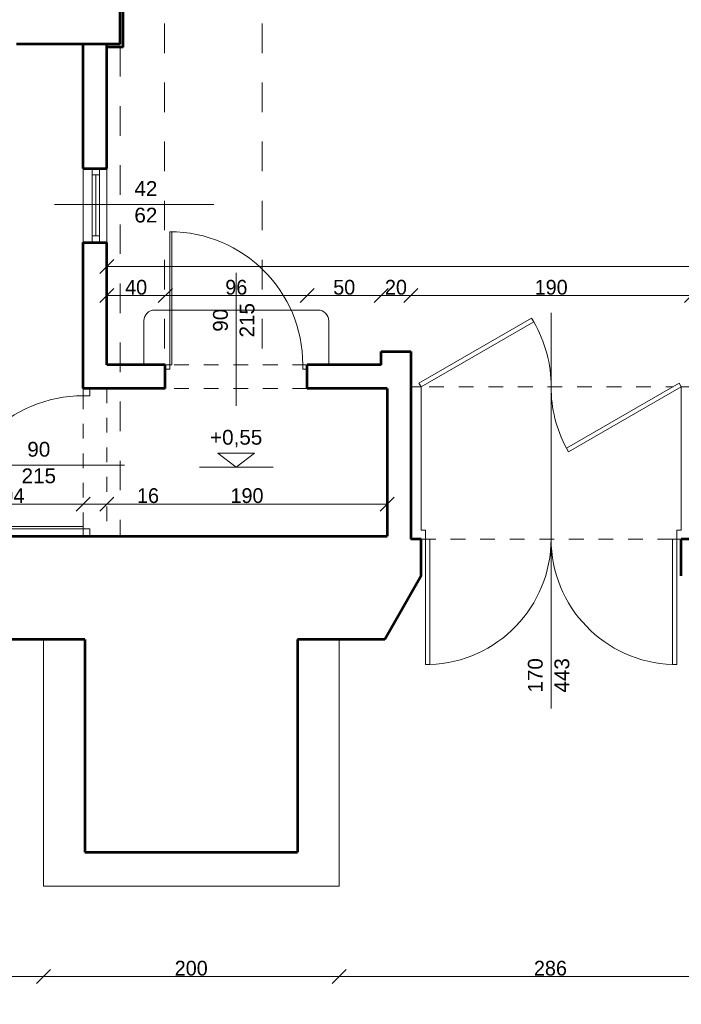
# Model space of a CAD drawing. Header units: inches. Extents: x -21887 to 84279, y -131485 to 67836.
# Tile 42 of 256: x 20290 to 24766, y -28139 to -21474. Entities that reach past the tile are written whole.
import ezdxf

# ---------------------------------------------------------------- set-up
doc = ezdxf.new("R2010")
doc.units = ezdxf.units.IN
doc.header["$MEASUREMENT"] = 0
for name, pattern in [('Dashed', [400, 200, -200]), ('Dashed copy', [200, 100, -100]), ('Long Dashed', [1058.333302, 634.99999, -423.333311])]:
    doc.linetypes.add(name, pattern=pattern)
doc.layers.get('0').update_dxf_attribs({"lineweight": 13})
doc.layers.get('Defpoints').update_dxf_attribs({"lineweight": 13})
for name, color, linetype, lineweight in [('AI_MURY', 7, 'Continuous', 53), ('Dimensioning', 7, 'Continuous', 13), ('DRZWI', 7, 'Continuous', 13), ('PODCIAGI', 7, 'Continuous', 13)]:
    doc.layers.add(name, color=color, linetype=linetype, lineweight=lineweight)
doc.styles.add('GENERATED_STYLE_7', font='txt')
doc.styles.add('Style-Courier New', font='txt')
doc.dimstyles.new('Dimstyle_4', dxfattribs={"dimtxt": 100, "dimasz": 95, "dimexe": 0, "dimexo": 0, "dimgap": 0.09, "dimtad": 1, "dimdec": 0, "dimlfac": 0.1, "dimzin": 0, "dimdsep": 46, "dimlunit": 5, "dimtxsty": 'GENERATED_STYLE_7', "dimblk": 'ARROWHEAD_6', "dimcen": 0.09, "dimclrd": 161, "dimclre": 161, "dimclrt": 7, "dimadec": 0, "dimazin": 0, "dimtfac": 1, "dimtdec": 0, "dimtmove": 0, "dimatfit": 3, "dimfxl": 0, "dimtolj": 1, "dimtzin": 0, "dimarcsym": 0})
doc.dimstyles.new('Dimstyle_5', dxfattribs={"dimtxt": 100, "dimasz": 95, "dimexe": 0.18, "dimexo": 0, "dimgap": 0.09, "dimtad": 1, "dimtih": 1, "dimtoh": 1, "dimdec": 0, "dimlfac": 0.1, "dimzin": 0, "dimdsep": 46, "dimlunit": 5, "dimtxsty": 'GENERATED_STYLE_7', "dimblk": 'ARROWHEAD_6', "dimcen": 0.09, "dimclrd": 161, "dimclre": 161, "dimclrt": 7, "dimadec": 0, "dimazin": 0, "dimtfac": 1, "dimtdec": 0, "dimtmove": 0, "dimatfit": 3, "dimfxl": 0, "dimtolj": 1, "dimtzin": 0, "dimarcsym": 0})

# ---------------------------------------------------------------- blocks, each defined once
blk = doc.blocks.new('ARROWHEAD_6')
at = {"color": 0, "linetype": 'Continuous'}
for p, q in [((0, 0), (-1, 0)), ((-0.5, -0.5), (0.5, 0.5))]:
    blk.add_line(p, q, dxfattribs=at)
blk = doc.blocks.new('*U183')
at = {"layer": 'Defpoints', "color": 0, "linetype": 'Continuous'}
for p in [(-270, -24609.3), (56990.5, -24609.3), (57180.5, -28359.3)]:
    blk.add_point(p, dxfattribs=at)
at = {"layer": 'Dimensioning', "color": 161, "linetype": 'Continuous', "lineweight": -2}
for p, q in [((-269.9, -24609.3), (-270, -24609.3)), ((-270, -28264.3), (-270, -24704.3)), ((-269.9, -28359.3), (-270, -28359.3))]:
    blk.add_line(p, q, dxfattribs=at)
at = {"layer": 'Dimensioning', "color": 161, "linetype": 'Continuous', "lineweight": -2, "xscale": 95, "yscale": 95, "zscale": 95}
for p, rotation in [((-270, -24609.3), 90), ((-270, -28359.3), 270)]:
    blk.add_blockref('ARROWHEAD_6', p, dxfattribs=dict(at, rotation=rotation))
at = {"layer": 'Dimensioning', "color": 7, "linetype": 'Continuous', "insert": (-326.3, -26484.3), "char_height": 100, "attachment_point": 5, "rotation": 90, "style": 'GENERATED_STYLE_7'}
blk.add_mtext('375', dxfattribs=at)
blk = doc.blocks.new('*D1913')
at = {"layer": 'Defpoints'}
for p in [(-270, -24609.3), (56990.5, -24609.3), (-270, -26484.3), (57180.5, -28359.3)]:
    blk.add_point(p, dxfattribs=at)
at = {"layer": 'Dimensioning', "color": 161, "linetype": 'Continuous'}
blk.add_blockref('*U183', (0, 0), dxfattribs=at)
blk = doc.blocks.new('*U184')
at = {"layer": 'Defpoints', "color": 0, "linetype": 'Continuous'}
for p in [(-270, -21459.3), (57580.5, -21459.3), (56990.5, -24609.3)]:
    blk.add_point(p, dxfattribs=at)
at = {"layer": 'Dimensioning', "color": 161, "linetype": 'Continuous', "lineweight": -2}
for p, q in [((-269.9, -21459.3), (-270, -21459.3)), ((-270, -24514.3), (-270, -21554.3)), ((-269.9, -24609.3), (-270, -24609.3))]:
    blk.add_line(p, q, dxfattribs=at)
at = {"layer": 'Dimensioning', "color": 161, "linetype": 'Continuous', "lineweight": -2, "xscale": 95, "yscale": 95, "zscale": 95}
for p, rotation in [((-270, -21459.3), 90), ((-270, -24609.3), 270)]:
    blk.add_blockref('ARROWHEAD_6', p, dxfattribs=dict(at, rotation=rotation))
at = {"layer": 'Dimensioning', "color": 7, "linetype": 'Continuous', "insert": (-326.3, -23034.3), "char_height": 100, "attachment_point": 5, "rotation": 90, "style": 'GENERATED_STYLE_7'}
blk.add_mtext('315', dxfattribs=at)
blk = doc.blocks.new('*U1771')
at = {"layer": 'Defpoints'}
for p in [(122.4, -22997.2), (122.4, -23034.3), (57973, -22997.2), (57383, -26147.2)]:
    blk.add_point(p, dxfattribs=at)
at = {"layer": 'Dimensioning', "color": 161, "linetype": 'Continuous'}
blk.add_blockref('*U184', (392.5, -1537.9), dxfattribs=at)
blk = doc.blocks.new('*D1914')
at = {"layer": 'Defpoints'}
for p in [(122.4, 0), (122.4, -22997.2), (57973, -22997.2), (57383, -26147.2)]:
    blk.add_point(p, dxfattribs=at)
at = {"layer": 'Dimensioning', "color": 161, "linetype": 'Continuous'}
blk.add_blockref('*U1771', (0, 0), dxfattribs=at)
blk = doc.blocks.new('*U1065')
at = {"layer": 'Defpoints', "color": 0, "linetype": 'Continuous'}
for p in [(20880.5, -23145.2), (36580.5, -23145.2), (36580.5, -23145.2)]:
    blk.add_point(p, dxfattribs=at)
at = {"layer": 'Dimensioning', "color": 161, "linetype": 'Continuous', "lineweight": -2}
for p, q in [((20880.5, -23145.2), (20880.5, -23145.4)), ((20975.5, -23145.2), (36485.5, -23145.2)), ((36580.5, -23145.2), (36580.5, -23145.4))]:
    blk.add_line(p, q, dxfattribs=at)
at = {"layer": 'Dimensioning', "color": 161, "linetype": 'Continuous', "lineweight": -2, "xscale": 95, "yscale": 95, "zscale": 95, "rotation": 180}
blk.add_blockref('ARROWHEAD_6', (20880.5, -23145.2), dxfattribs=at)
at = {"layer": 'Dimensioning', "color": 161, "linetype": 'Continuous', "lineweight": -2, "xscale": 95, "yscale": 95, "zscale": 95}
blk.add_blockref('ARROWHEAD_6', (36580.5, -23145.2), dxfattribs=at)
at = {"layer": 'Dimensioning', "color": 7, "linetype": 'Continuous', "insert": (28730.5, -23088.9), "char_height": 100, "attachment_point": 5, "style": 'GENERATED_STYLE_7'}
blk.add_mtext('1570', dxfattribs=at)
blk = doc.blocks.new('*D1998')
at = {"layer": 'Defpoints'}
for p in [(20880.5, -23145.2), (28730.5, -23145.2), (36580.5, -23145.2), (36580.5, -23145.2)]:
    blk.add_point(p, dxfattribs=at)
at = {"layer": 'Dimensioning', "color": 161, "linetype": 'Continuous'}
blk.add_blockref('*U1065', (0, 0), dxfattribs=at)
blk = doc.blocks.new('*U375')
at = {"layer": 'Defpoints', "color": 0, "linetype": 'Continuous'}
for p in [(-3768.9, -27324.3), (62095.5, -27324.3), (62070.5, -30824.3)]:
    blk.add_point(p, dxfattribs=at)
at = {"layer": 'Dimensioning', "color": 161, "linetype": 'Continuous', "lineweight": -2}
for p, q in [((-3768.7, -27324.3), (-3768.9, -27324.3)), ((-3768.9, -30729.3), (-3768.9, -27419.3)), ((-3768.7, -30824.3), (-3768.9, -30824.3))]:
    blk.add_line(p, q, dxfattribs=at)
at = {"layer": 'Dimensioning', "color": 161, "linetype": 'Continuous', "lineweight": -2, "xscale": 95, "yscale": 95, "zscale": 95}
for p, rotation in [((-3768.9, -27324.3), 90), ((-3768.9, -30824.3), 270)]:
    blk.add_blockref('ARROWHEAD_6', p, dxfattribs=dict(at, rotation=rotation))
at = {"layer": 'Dimensioning', "color": 7, "linetype": 'Continuous', "insert": (-3825.2, -29074.3), "char_height": 100, "attachment_point": 5, "rotation": 90, "style": 'GENERATED_STYLE_7'}
blk.add_mtext('350', dxfattribs=at)
blk = doc.blocks.new('*D2395')
at = {"layer": 'Defpoints'}
for p in [(-3768.9, -27324.3), (62095.5, -27324.3), (-3768.9, -29074.3), (62070.5, -30824.3)]:
    blk.add_point(p, dxfattribs=at)
at = {"layer": 'Dimensioning', "color": 161, "linetype": 'Continuous'}
blk.add_blockref('*U375', (0, 0), dxfattribs=at)
blk = doc.blocks.new('*U376')
at = {"layer": 'Defpoints', "color": 0, "linetype": 'Continuous'}
for p in [(-3768.9, -23758.2), (61880.5, -23758.2), (62095.5, -27324.3)]:
    blk.add_point(p, dxfattribs=at)
at = {"layer": 'Dimensioning', "color": 161, "linetype": 'Continuous', "lineweight": -2}
for p, q in [((-3768.7, -23758.2), (-3768.9, -23758.2)), ((-3768.9, -27229.3), (-3768.9, -23853.2)), ((-3768.7, -27324.3), (-3768.9, -27324.3))]:
    blk.add_line(p, q, dxfattribs=at)
at = {"layer": 'Dimensioning', "color": 161, "linetype": 'Continuous', "lineweight": -2, "xscale": 95, "yscale": 95, "zscale": 95}
for p, rotation in [((-3768.9, -23758.2), 90), ((-3768.9, -27324.3), 270)]:
    blk.add_blockref('ARROWHEAD_6', p, dxfattribs=dict(at, rotation=rotation))
at = {"layer": 'Dimensioning', "color": 7, "linetype": 'Continuous', "insert": (-3825.2, -25541.2), "char_height": 100, "attachment_point": 5, "rotation": 90, "style": 'GENERATED_STYLE_7'}
blk.add_mtext('357', dxfattribs=at)
blk = doc.blocks.new('*U1772')
at = {"layer": 'Defpoints'}
for p in [(-2777.6, -24404.3), (62871.9, -24404.3), (-2777.6, -25541.2), (63086.9, -27970.5)]:
    blk.add_point(p, dxfattribs=at)
at = {"layer": 'Dimensioning', "color": 161, "linetype": 'Continuous'}
blk.add_blockref('*U376', (991.3, -646.2), dxfattribs=at)
blk = doc.blocks.new('*D2396')
at = {"layer": 'Defpoints'}
for p in [(-2777.6, 0), (-2777.6, -24404.3), (62871.9, -24404.3), (63086.9, -27970.5)]:
    blk.add_point(p, dxfattribs=at)
at = {"layer": 'Dimensioning', "color": 161, "linetype": 'Continuous'}
blk.add_blockref('*U1772', (0, 0), dxfattribs=at)
blk = doc.blocks.new('*U377')
at = {"layer": 'Defpoints', "color": 0, "linetype": 'Continuous'}
for p in [(-3768.9, -21459.3), (61832.4, -21459.3), (61880.5, -23758.2)]:
    blk.add_point(p, dxfattribs=at)
at = {"layer": 'Dimensioning', "color": 161, "linetype": 'Continuous', "lineweight": -2}
for p, q in [((-3768.7, -21459.3), (-3768.9, -21459.3)), ((-3768.9, -23663.2), (-3768.9, -21554.3)), ((-3768.7, -23758.2), (-3768.9, -23758.2))]:
    blk.add_line(p, q, dxfattribs=at)
at = {"layer": 'Dimensioning', "color": 161, "linetype": 'Continuous', "lineweight": -2, "xscale": 95, "yscale": 95, "zscale": 95}
for p, rotation in [((-3768.9, -21459.3), 90), ((-3768.9, -23758.2), 270)]:
    blk.add_blockref('ARROWHEAD_6', p, dxfattribs=dict(at, rotation=rotation))
at = {"layer": 'Dimensioning', "color": 7, "linetype": 'Continuous', "insert": (-3825.2, -22608.7), "char_height": 100, "attachment_point": 5, "rotation": 90, "style": 'GENERATED_STYLE_7'}
blk.add_mtext('230', dxfattribs=at)
blk = doc.blocks.new('*U1773')
at = {"layer": 'Defpoints'}
for p in [(-3488.6, -22004), (62112.7, -22004), (-3488.6, -22608.7), (62160.9, -24302.8)]:
    blk.add_point(p, dxfattribs=at)
at = {"layer": 'Dimensioning', "color": 161, "linetype": 'Continuous'}
blk.add_blockref('*U377', (280.3, -544.7), dxfattribs=at)
blk = doc.blocks.new('*D2397')
at = {"layer": 'Defpoints'}
for p in [(-3488.6, 0), (-3488.6, -22004), (62112.7, -22004), (62160.9, -24302.8)]:
    blk.add_point(p, dxfattribs=at)
at = {"layer": 'Dimensioning', "color": 161, "linetype": 'Continuous'}
blk.add_blockref('*U1773', (0, 0), dxfattribs=at)
blk = doc.blocks.new('*U385')
at = {"layer": 'Defpoints', "color": 0, "linetype": 'Continuous'}
for p in [(4587.2, -24861.2), (52873.8, -24861.2), (48910.5, -26299.3)]:
    blk.add_point(p, dxfattribs=at)
at = {"layer": 'Dimensioning', "color": 161, "linetype": 'Continuous', "lineweight": -2}
for p, q in [((4587.4, -24861.2), (4587.2, -24861.2)), ((4587.2, -26204.3), (4587.2, -24956.2)), ((4587.4, -26299.3), (4587.2, -26299.3))]:
    blk.add_line(p, q, dxfattribs=at)
at = {"layer": 'Dimensioning', "color": 161, "linetype": 'Continuous', "lineweight": -2, "xscale": 95, "yscale": 95, "zscale": 95}
for p, rotation in [((4587.2, -24861.2), 90), ((4587.2, -26299.3), 270)]:
    blk.add_blockref('ARROWHEAD_6', p, dxfattribs=dict(at, rotation=rotation))
at = {"layer": 'Dimensioning', "color": 7, "linetype": 'Continuous', "insert": (4532.8, -25580.3), "char_height": 100, "attachment_point": 5, "rotation": 90, "style": 'GENERATED_STYLE_7'}
blk.add_mtext('144', dxfattribs=at)
blk = doc.blocks.new('*D2461')
at = {"layer": 'Defpoints'}
for p in [(4587.2, -24861.2), (52873.8, -24861.2), (4587.2, -25580.3), (48910.5, -26299.3)]:
    blk.add_point(p, dxfattribs=at)
at = {"layer": 'Dimensioning', "color": 161, "linetype": 'Continuous'}
blk.add_blockref('*U385', (0, 0), dxfattribs=at)
blk = doc.blocks.new('*U1318')
at = {"layer": 'Defpoints', "color": 0, "linetype": 'Continuous'}
for p in [(17600.5, -26842.4), (20450.5, -26819.3), (20450.5, -27951.3)]:
    blk.add_point(p, dxfattribs=at)
at = {"layer": 'Dimensioning', "color": 161, "linetype": 'Continuous', "lineweight": -2}
for p, q in [((17600.5, -27951.1), (17600.5, -27951.4)), ((17695.5, -27951.3), (20355.5, -27951.3)), ((20450.5, -27951.1), (20450.5, -27951.4))]:
    blk.add_line(p, q, dxfattribs=at)
at = {"layer": 'Dimensioning', "color": 161, "linetype": 'Continuous', "lineweight": -2, "xscale": 95, "yscale": 95, "zscale": 95, "rotation": 180}
blk.add_blockref('ARROWHEAD_6', (17600.5, -27951.3), dxfattribs=at)
at = {"layer": 'Dimensioning', "color": 161, "linetype": 'Continuous', "lineweight": -2, "xscale": 95, "yscale": 95, "zscale": 95}
blk.add_blockref('ARROWHEAD_6', (20450.5, -27951.3), dxfattribs=at)
at = {"layer": 'Dimensioning', "color": 7, "linetype": 'Continuous', "insert": (19025.5, -27895), "char_height": 100, "attachment_point": 5, "style": 'GENERATED_STYLE_7'}
blk.add_mtext('285', dxfattribs=at)
blk = doc.blocks.new('*D2480')
at = {"layer": 'Defpoints'}
for p in [(17600.5, -26842.4), (20450.5, -26819.3), (19025.5, -27951.3), (20450.5, -27951.3)]:
    blk.add_point(p, dxfattribs=at)
at = {"layer": 'Dimensioning', "color": 161, "linetype": 'Continuous'}
blk.add_blockref('*U1318', (0, 0), dxfattribs=at)
blk = doc.blocks.new('*U1319')
at = {"layer": 'Defpoints', "color": 0, "linetype": 'Continuous'}
for p in [(20450.5, -26819.3), (22450.5, -26901.2), (22450.5, -27951.3)]:
    blk.add_point(p, dxfattribs=at)
at = {"layer": 'Dimensioning', "color": 161, "linetype": 'Continuous', "lineweight": -2}
for p, q in [((20450.5, -27951.1), (20450.5, -27951.4)), ((20545.5, -27951.3), (22355.5, -27951.3)), ((22450.5, -27951.1), (22450.5, -27951.4))]:
    blk.add_line(p, q, dxfattribs=at)
at = {"layer": 'Dimensioning', "color": 161, "linetype": 'Continuous', "lineweight": -2, "xscale": 95, "yscale": 95, "zscale": 95, "rotation": 180}
blk.add_blockref('ARROWHEAD_6', (20450.5, -27951.3), dxfattribs=at)
at = {"layer": 'Dimensioning', "color": 161, "linetype": 'Continuous', "lineweight": -2, "xscale": 95, "yscale": 95, "zscale": 95}
blk.add_blockref('ARROWHEAD_6', (22450.5, -27951.3), dxfattribs=at)
at = {"layer": 'Dimensioning', "color": 7, "linetype": 'Continuous', "insert": (21450.5, -27895), "char_height": 100, "attachment_point": 5, "style": 'GENERATED_STYLE_7'}
blk.add_mtext('200', dxfattribs=at)
blk = doc.blocks.new('*D2481')
at = {"layer": 'Defpoints'}
for p in [(20450.5, -26819.3), (22450.5, -26901.2), (21450.5, -27951.3), (22450.5, -27951.3)]:
    blk.add_point(p, dxfattribs=at)
at = {"layer": 'Dimensioning', "color": 161, "linetype": 'Continuous'}
blk.add_blockref('*U1319', (0, 0), dxfattribs=at)
blk = doc.blocks.new('*U1320')
at = {"layer": 'Defpoints', "color": 0, "linetype": 'Continuous'}
for p in [(22450.5, -26901.2), (25310.5, -26887.6), (25310.5, -27951.3)]:
    blk.add_point(p, dxfattribs=at)
at = {"layer": 'Dimensioning', "color": 161, "linetype": 'Continuous', "lineweight": -2}
for p, q in [((22450.5, -27951.1), (22450.5, -27951.4)), ((22545.5, -27951.3), (25215.5, -27951.3)), ((25310.5, -27951.1), (25310.5, -27951.4))]:
    blk.add_line(p, q, dxfattribs=at)
at = {"layer": 'Dimensioning', "color": 161, "linetype": 'Continuous', "lineweight": -2, "xscale": 95, "yscale": 95, "zscale": 95, "rotation": 180}
blk.add_blockref('ARROWHEAD_6', (22450.5, -27951.3), dxfattribs=at)
at = {"layer": 'Dimensioning', "color": 161, "linetype": 'Continuous', "lineweight": -2, "xscale": 95, "yscale": 95, "zscale": 95}
blk.add_blockref('ARROWHEAD_6', (25310.5, -27951.3), dxfattribs=at)
at = {"layer": 'Dimensioning', "color": 7, "linetype": 'Continuous', "insert": (23880.5, -27895), "char_height": 100, "attachment_point": 5, "style": 'GENERATED_STYLE_7'}
blk.add_mtext('286', dxfattribs=at)
blk = doc.blocks.new('*D2482')
at = {"layer": 'Defpoints'}
for p in [(22450.5, -26901.2), (25310.5, -26887.6), (23880.5, -27951.3), (25310.5, -27951.3)]:
    blk.add_point(p, dxfattribs=at)
at = {"layer": 'Dimensioning', "color": 161, "linetype": 'Continuous'}
blk.add_blockref('*U1320', (0, 0), dxfattribs=at)
blk = doc.blocks.new('*U1383')
at = {"layer": 'Defpoints', "color": 0, "linetype": 'Continuous'}
for p in [(20720.5, -22981.2), (20720.5, -24752.4), (19775.5, -25091.2)]:
    blk.add_point(p, dxfattribs=at)
at = {"layer": 'Dimensioning', "color": 161, "linetype": 'Continuous', "lineweight": -2}
for p, q in [((19775.5, -24752.6), (19775.5, -24752.3)), ((19870.5, -24752.4), (20625.5, -24752.4)), ((20720.5, -24752.3), (20720.5, -24752.6))]:
    blk.add_line(p, q, dxfattribs=at)
at = {"layer": 'Dimensioning', "color": 161, "linetype": 'Continuous', "lineweight": -2, "xscale": 95, "yscale": 95, "zscale": 95, "rotation": 180}
blk.add_blockref('ARROWHEAD_6', (19775.5, -24752.4), dxfattribs=at)
at = {"layer": 'Dimensioning', "color": 161, "linetype": 'Continuous', "lineweight": -2, "xscale": 95, "yscale": 95, "zscale": 95}
blk.add_blockref('ARROWHEAD_6', (20720.5, -24752.4), dxfattribs=at)
at = {"layer": 'Dimensioning', "color": 7, "linetype": 'Continuous', "insert": (20248, -24696.1), "char_height": 100, "attachment_point": 5, "style": 'GENERATED_STYLE_7'}
blk.add_mtext('94', dxfattribs=at)
blk = doc.blocks.new('*D2591')
at = {"layer": 'Defpoints'}
for p in [(20720.5, -22981.2), (20248, -24752.4), (20720.5, -24752.4), (19775.5, -25091.2)]:
    blk.add_point(p, dxfattribs=at)
at = {"layer": 'Dimensioning', "color": 161, "linetype": 'Continuous'}
blk.add_blockref('*U1383', (0, 0), dxfattribs=at)
blk = doc.blocks.new('*U1384')
at = {"layer": 'Defpoints', "color": 0, "linetype": 'Continuous'}
for p in [(20720.5, -22981.2), (20880.5, -23809.3), (20880.5, -24752.4)]:
    blk.add_point(p, dxfattribs=at)
at = {"layer": 'Dimensioning', "color": 161, "linetype": 'Continuous', "lineweight": -2}
for p, q in [((20625.5, -24752.4), (20530.5, -24752.4)), ((20720.5, -24752.3), (20720.5, -24752.6)), ((20720.5, -24752.4), (20880.5, -24752.4)), ((20880.5, -24752.3), (20880.5, -24752.6)), ((20975.5, -24752.4), (21246, -24752.4))]:
    blk.add_line(p, q, dxfattribs=at)
at = {"layer": 'Dimensioning', "color": 161, "linetype": 'Continuous', "lineweight": -2, "xscale": 95, "yscale": 95, "zscale": 95}
blk.add_blockref('ARROWHEAD_6', (20720.5, -24752.4), dxfattribs=at)
at = {"layer": 'Dimensioning', "color": 161, "linetype": 'Continuous', "lineweight": -2, "xscale": 95, "yscale": 95, "zscale": 95, "rotation": 180}
blk.add_blockref('ARROWHEAD_6', (20880.5, -24752.4), dxfattribs=at)
at = {"layer": 'Dimensioning', "color": 7, "linetype": 'Continuous', "insert": (21158.3, -24696.1), "char_height": 100, "attachment_point": 5, "style": 'GENERATED_STYLE_7'}
blk.add_mtext('16', dxfattribs=at)
blk = doc.blocks.new('*D2592')
at = {"layer": 'Defpoints'}
for p in [(20720.5, -22981.2), (20880.5, -23809.3), (20880.5, -24752.4), (21158.3, -24752.4)]:
    blk.add_point(p, dxfattribs=at)
at = {"layer": 'Dimensioning', "color": 161, "linetype": 'Continuous'}
blk.add_blockref('*U1384', (0, 0), dxfattribs=at)
blk = doc.blocks.new('*U1385')
at = {"layer": 'Defpoints', "color": 0, "linetype": 'Continuous'}
for p in [(20880.5, -23809.3), (22775.5, -23969.3), (22775.5, -24752.4)]:
    blk.add_point(p, dxfattribs=at)
at = {"layer": 'Dimensioning', "color": 161, "linetype": 'Continuous', "lineweight": -2}
for p, q in [((20880.5, -24752.3), (20880.5, -24752.6)), ((20975.5, -24752.4), (22680.5, -24752.4)), ((22775.5, -24752.3), (22775.5, -24752.6))]:
    blk.add_line(p, q, dxfattribs=at)
at = {"layer": 'Dimensioning', "color": 161, "linetype": 'Continuous', "lineweight": -2, "xscale": 95, "yscale": 95, "zscale": 95, "rotation": 180}
blk.add_blockref('ARROWHEAD_6', (20880.5, -24752.4), dxfattribs=at)
at = {"layer": 'Dimensioning', "color": 161, "linetype": 'Continuous', "lineweight": -2, "xscale": 95, "yscale": 95, "zscale": 95}
blk.add_blockref('ARROWHEAD_6', (22775.5, -24752.4), dxfattribs=at)
at = {"layer": 'Dimensioning', "color": 7, "linetype": 'Continuous', "insert": (21828, -24696.1), "char_height": 100, "attachment_point": 5, "style": 'GENERATED_STYLE_7'}
blk.add_mtext('190', dxfattribs=at)
blk = doc.blocks.new('*D2593')
at = {"layer": 'Defpoints'}
for p in [(20880.5, -23809.3), (22775.5, -23969.3), (21828, -24752.4), (22775.5, -24752.4)]:
    blk.add_point(p, dxfattribs=at)
at = {"layer": 'Dimensioning', "color": 161, "linetype": 'Continuous'}
blk.add_blockref('*U1385', (0, 0), dxfattribs=at)
blk = doc.blocks.new('*U1481')
at = {"layer": 'Defpoints', "color": 0, "linetype": 'Continuous'}
for p in [(20880.5, -23341.7), (21275.5, -23341.7), (21275.5, -23941.4)]:
    blk.add_point(p, dxfattribs=at)
at = {"layer": 'Dimensioning', "color": 161, "linetype": 'Continuous', "lineweight": -2}
for p, q in [((20880.5, -23341.7), (20880.5, -23341.9)), ((20975.5, -23341.7), (21180.5, -23341.7)), ((21275.5, -23341.9), (21275.5, -23341.6))]:
    blk.add_line(p, q, dxfattribs=at)
at = {"layer": 'Dimensioning', "color": 161, "linetype": 'Continuous', "lineweight": -2, "xscale": 95, "yscale": 95, "zscale": 95, "rotation": 180}
blk.add_blockref('ARROWHEAD_6', (20880.5, -23341.7), dxfattribs=at)
at = {"layer": 'Dimensioning', "color": 161, "linetype": 'Continuous', "lineweight": -2, "xscale": 95, "yscale": 95, "zscale": 95}
blk.add_blockref('ARROWHEAD_6', (21275.5, -23341.7), dxfattribs=at)
at = {"layer": 'Dimensioning', "color": 7, "linetype": 'Continuous', "insert": (21078, -23285.5), "char_height": 100, "attachment_point": 5, "style": 'GENERATED_STYLE_7'}
blk.add_mtext('40', dxfattribs=at)
blk = doc.blocks.new('*D3103')
at = {"layer": 'Defpoints'}
for p in [(20880.5, -23341.7), (21078, -23341.7), (21275.5, -23341.7), (21275.5, -23941.4)]:
    blk.add_point(p, dxfattribs=at)
at = {"layer": 'Dimensioning', "color": 161, "linetype": 'Continuous'}
blk.add_blockref('*U1481', (0, 0), dxfattribs=at)
blk = doc.blocks.new('*U1482')
at = {"layer": 'Defpoints', "color": 0, "linetype": 'Continuous'}
for p in [(22235.5, -23341.7), (22235.5, -23918.5), (21275.5, -23941.4)]:
    blk.add_point(p, dxfattribs=at)
at = {"layer": 'Dimensioning', "color": 161, "linetype": 'Continuous', "lineweight": -2}
for p, q in [((21275.5, -23341.9), (21275.5, -23341.6)), ((21370.5, -23341.7), (22140.5, -23341.7)), ((22235.5, -23341.9), (22235.5, -23341.6))]:
    blk.add_line(p, q, dxfattribs=at)
at = {"layer": 'Dimensioning', "color": 161, "linetype": 'Continuous', "lineweight": -2, "xscale": 95, "yscale": 95, "zscale": 95, "rotation": 180}
blk.add_blockref('ARROWHEAD_6', (21275.5, -23341.7), dxfattribs=at)
at = {"layer": 'Dimensioning', "color": 161, "linetype": 'Continuous', "lineweight": -2, "xscale": 95, "yscale": 95, "zscale": 95}
blk.add_blockref('ARROWHEAD_6', (22235.5, -23341.7), dxfattribs=at)
at = {"layer": 'Dimensioning', "color": 7, "linetype": 'Continuous', "insert": (21755.5, -23285.5), "char_height": 100, "attachment_point": 5, "style": 'GENERATED_STYLE_7'}
blk.add_mtext('96', dxfattribs=at)
blk = doc.blocks.new('*D3104')
at = {"layer": 'Defpoints'}
for p in [(21755.5, -23341.7), (22235.5, -23341.7), (22235.5, -23918.5), (21275.5, -23941.4)]:
    blk.add_point(p, dxfattribs=at)
at = {"layer": 'Dimensioning', "color": 161, "linetype": 'Continuous'}
blk.add_blockref('*U1482', (0, 0), dxfattribs=at)
blk = doc.blocks.new('*U1483')
at = {"layer": 'Defpoints', "color": 0, "linetype": 'Continuous'}
for p in [(22735.5, -23341.7), (22735.5, -23719.3), (22235.5, -23918.5)]:
    blk.add_point(p, dxfattribs=at)
at = {"layer": 'Dimensioning', "color": 161, "linetype": 'Continuous', "lineweight": -2}
for p, q in [((22235.5, -23341.9), (22235.5, -23341.6)), ((22330.5, -23341.7), (22640.5, -23341.7)), ((22735.5, -23341.9), (22735.5, -23341.6))]:
    blk.add_line(p, q, dxfattribs=at)
at = {"layer": 'Dimensioning', "color": 161, "linetype": 'Continuous', "lineweight": -2, "xscale": 95, "yscale": 95, "zscale": 95, "rotation": 180}
blk.add_blockref('ARROWHEAD_6', (22235.5, -23341.7), dxfattribs=at)
at = {"layer": 'Dimensioning', "color": 161, "linetype": 'Continuous', "lineweight": -2, "xscale": 95, "yscale": 95, "zscale": 95}
blk.add_blockref('ARROWHEAD_6', (22735.5, -23341.7), dxfattribs=at)
at = {"layer": 'Dimensioning', "color": 7, "linetype": 'Continuous', "insert": (22485.5, -23285.5), "char_height": 100, "attachment_point": 5, "style": 'GENERATED_STYLE_7'}
blk.add_mtext('50', dxfattribs=at)
blk = doc.blocks.new('*D3105')
at = {"layer": 'Defpoints'}
for p in [(22485.5, -23341.7), (22735.5, -23341.7), (22735.5, -23719.3), (22235.5, -23918.5)]:
    blk.add_point(p, dxfattribs=at)
at = {"layer": 'Dimensioning', "color": 161, "linetype": 'Continuous'}
blk.add_blockref('*U1483', (0, 0), dxfattribs=at)
blk = doc.blocks.new('*U1484')
at = {"layer": 'Defpoints', "color": 0, "linetype": 'Continuous'}
for p in [(22935.5, -23341.7), (22735.5, -23719.3), (22935.5, -23719.3)]:
    blk.add_point(p, dxfattribs=at)
at = {"layer": 'Dimensioning', "color": 161, "linetype": 'Continuous', "lineweight": -2}
for p, q in [((22735.5, -23341.9), (22735.5, -23341.6)), ((22830.5, -23341.7), (22840.5, -23341.7)), ((22935.5, -23341.9), (22935.5, -23341.6))]:
    blk.add_line(p, q, dxfattribs=at)
at = {"layer": 'Dimensioning', "color": 161, "linetype": 'Continuous', "lineweight": -2, "xscale": 95, "yscale": 95, "zscale": 95, "rotation": 180}
blk.add_blockref('ARROWHEAD_6', (22735.5, -23341.7), dxfattribs=at)
at = {"layer": 'Dimensioning', "color": 161, "linetype": 'Continuous', "lineweight": -2, "xscale": 95, "yscale": 95, "zscale": 95}
blk.add_blockref('ARROWHEAD_6', (22935.5, -23341.7), dxfattribs=at)
at = {"layer": 'Dimensioning', "color": 7, "linetype": 'Continuous', "insert": (22835.5, -23285.5), "char_height": 100, "attachment_point": 5, "style": 'GENERATED_STYLE_7'}
blk.add_mtext('20', dxfattribs=at)
blk = doc.blocks.new('*D3106')
at = {"layer": 'Defpoints'}
for p in [(22835.5, -23341.7), (22935.5, -23341.7), (22735.5, -23719.3), (22935.5, -23719.3)]:
    blk.add_point(p, dxfattribs=at)
at = {"layer": 'Dimensioning', "color": 161, "linetype": 'Continuous'}
blk.add_blockref('*U1484', (0, 0), dxfattribs=at)
blk = doc.blocks.new('*U1485')
at = {"layer": 'Defpoints', "color": 0, "linetype": 'Continuous'}
for p in [(24835.5, -23341.7), (22935.5, -23719.3), (24835.5, -23719.3)]:
    blk.add_point(p, dxfattribs=at)
at = {"layer": 'Dimensioning', "color": 161, "linetype": 'Continuous', "lineweight": -2}
for p, q in [((22935.5, -23341.9), (22935.5, -23341.6)), ((23030.5, -23341.7), (24740.5, -23341.7)), ((24835.5, -23341.9), (24835.5, -23341.6))]:
    blk.add_line(p, q, dxfattribs=at)
at = {"layer": 'Dimensioning', "color": 161, "linetype": 'Continuous', "lineweight": -2, "xscale": 95, "yscale": 95, "zscale": 95, "rotation": 180}
blk.add_blockref('ARROWHEAD_6', (22935.5, -23341.7), dxfattribs=at)
at = {"layer": 'Dimensioning', "color": 161, "linetype": 'Continuous', "lineweight": -2, "xscale": 95, "yscale": 95, "zscale": 95}
blk.add_blockref('ARROWHEAD_6', (24835.5, -23341.7), dxfattribs=at)
at = {"layer": 'Dimensioning', "color": 7, "linetype": 'Continuous', "insert": (23885.5, -23285.5), "char_height": 100, "attachment_point": 5, "style": 'GENERATED_STYLE_7'}
blk.add_mtext('190', dxfattribs=at)
blk = doc.blocks.new('*D3107')
at = {"layer": 'Defpoints'}
for p in [(23885.5, -23341.7), (24835.5, -23341.7), (22935.5, -23719.3), (24835.5, -23719.3)]:
    blk.add_point(p, dxfattribs=at)
at = {"layer": 'Dimensioning', "color": 161, "linetype": 'Continuous'}
blk.add_blockref('*U1485', (0, 0), dxfattribs=at)
blk = doc.blocks.new('*U1758')
at = {"layer": 'Defpoints', "color": 0, "linetype": 'Continuous'}
for p in [(19025.5, -25769.3), (23885.5, -26137.1), (23885.5, -47318.2)]:
    blk.add_point(p, dxfattribs=at)
at = {"layer": 'Dimensioning', "color": 161, "linetype": 'Continuous', "lineweight": -2}
for p, q in [((19025.5, -47318.1), (19025.5, -47318.4)), ((19120.5, -47318.2), (23790.5, -47318.2)), ((23885.5, -47318.1), (23885.5, -47318.4))]:
    blk.add_line(p, q, dxfattribs=at)
at = {"layer": 'Dimensioning', "color": 161, "linetype": 'Continuous', "lineweight": -2, "xscale": 95, "yscale": 95, "zscale": 95, "rotation": 180}
blk.add_blockref('ARROWHEAD_6', (19025.5, -47318.2), dxfattribs=at)
at = {"layer": 'Dimensioning', "color": 161, "linetype": 'Continuous', "lineweight": -2, "xscale": 95, "yscale": 95, "zscale": 95}
blk.add_blockref('ARROWHEAD_6', (23885.5, -47318.2), dxfattribs=at)
at = {"layer": 'Dimensioning', "color": 7, "linetype": 'Continuous', "insert": (21455.5, -47261.9), "char_height": 100, "attachment_point": 5, "style": 'GENERATED_STYLE_7'}
blk.add_mtext('486', dxfattribs=at)
blk = doc.blocks.new('*D3467')
at = {"layer": 'Defpoints'}
for p in [(19025.5, -25769.3), (23885.5, -26137.1), (21455.5, -47318.2), (23885.5, -47318.2)]:
    blk.add_point(p, dxfattribs=at)
at = {"layer": 'Dimensioning', "color": 161, "linetype": 'Continuous'}
blk.add_blockref('*U1758', (0, 0), dxfattribs=at)
blk = doc.blocks.new('*U1759')
at = {"layer": 'Defpoints', "color": 0, "linetype": 'Continuous'}
for p in [(23885.5, -26137.1), (28730.5, -26137.1), (28730.5, -47318.2)]:
    blk.add_point(p, dxfattribs=at)
at = {"layer": 'Dimensioning', "color": 161, "linetype": 'Continuous', "lineweight": -2}
for p, q in [((23885.5, -47318.1), (23885.5, -47318.4)), ((23980.5, -47318.2), (28635.5, -47318.2)), ((28730.5, -47318.1), (28730.5, -47318.4))]:
    blk.add_line(p, q, dxfattribs=at)
at = {"layer": 'Dimensioning', "color": 161, "linetype": 'Continuous', "lineweight": -2, "xscale": 95, "yscale": 95, "zscale": 95, "rotation": 180}
blk.add_blockref('ARROWHEAD_6', (23885.5, -47318.2), dxfattribs=at)
at = {"layer": 'Dimensioning', "color": 161, "linetype": 'Continuous', "lineweight": -2, "xscale": 95, "yscale": 95, "zscale": 95}
blk.add_blockref('ARROWHEAD_6', (28730.5, -47318.2), dxfattribs=at)
at = {"layer": 'Dimensioning', "color": 7, "linetype": 'Continuous', "insert": (26308, -47261.9), "char_height": 100, "attachment_point": 5, "style": 'GENERATED_STYLE_7'}
blk.add_mtext('484', dxfattribs=at)
blk = doc.blocks.new('*D3468')
at = {"layer": 'Defpoints'}
for p in [(23885.5, -26137.1), (28730.5, -26137.1), (26308, -47318.2), (28730.5, -47318.2)]:
    blk.add_point(p, dxfattribs=at)
at = {"layer": 'Dimensioning', "color": 161, "linetype": 'Continuous'}
blk.add_blockref('*U1759', (0, 0), dxfattribs=at)

msp = doc.modelspace()

# ---------------------------------------------------------------- linework, layer by layer
at = {"layer": 'AI_MURY', "color": 7, "linetype": 'Continuous'}
for p, q in [((20989.4, -21659.3), (20989.4, -20919.3)), ((20969.4, -21639.3), (20969.4, -20939.3)), ((20969.4, -21639.3), (20269.4, -21639.3)), ((20720.5, -22481.2), (20720.5, -21639.3)), ((20880.5, -22481.2), (20880.5, -21639.3)), ((20989.4, -21659.3), (20880.5, -21659.3)), ((20720.5, -22481.2), (20880.5, -22481.2)), ((20720.5, -22981.2), (20880.5, -22981.2)), ((20720.5, -23969.3), (20720.5, -22981.2)), ((20880.5, -23809.3), (20880.5, -22981.2)), ((22735.5, -23809.3), (22735.5, -23719.3)), ((22735.5, -23719.3), (22935.5, -23719.3)), ((22935.5, -23719.3), (22935.5, -24989.3)), ((21275.5, -23809.3), (20880.5, -23809.3)), ((22735.5, -23809.3), (22235.5, -23809.3)), ((21275.5, -23969.3), (20720.5, -23969.3)), ((22775.5, -23969.3), (22235.5, -23969.3)), ((22775.5, -23969.3), (22775.5, -24969.3)), ((19775.5, -24969.3), (21416.8, -24969.3)), ((20880.5, -24969.3), (22775.5, -24969.3)), ((23005.5, -24989.3), (22935.5, -24989.3)), ((23005.1, -25239.3), (23005.1, -24989.3)), ((24835.5, -24989.3), (24765.5, -24989.3)), ((24765.5, -25239.3), (24765.5, -24989.3)), ((23005.1, -25239.3), (22761, -25669.3)), ((20730.5, -25669.3), (19713, -25669.3)), ((20730.5, -25669.3), (20730.5, -27109.3)), ((22761, -25669.3), (22170.5, -25669.3)), ((22170.5, -25669.3), (22170.5, -27109.3)), ((20730.5, -27109.3), (22170.5, -27109.3))]:
    msp.add_line(p, q, dxfattribs=at)
at = {"layer": 'AI_MURY', "color": 7, "linetype": 'Dashed'}
for p, q in [((21275.5, -23969.3), (21275.5, -23809.3)), ((22235.5, -23969.3), (22235.5, -23809.3))]:
    msp.add_line(p, q, dxfattribs=at)
at = {"layer": 'DRZWI', "color": 9, "linetype": 'Continuous'}
for p, q in [((20720.5, -22481.2), (20720.5, -22981.2)), ((20880.5, -22481.2), (20880.5, -22981.2)), ((21203.1, -23439.3), (22307.9, -23439.3)), ((21130.5, -23809.3), (21130.5, -23511.9)), ((22380.5, -23809.3), (22380.5, -23511.9))]:
    msp.add_line(p, q, dxfattribs=at)
at = {"layer": 'DRZWI', "color": 220, "linetype": 'Continuous'}
for p, q in [((20780.5, -22524.9), (20780.5, -22481.2)), ((20780.5, -22524.9), (20830.5, -22524.9)), ((20780.5, -22524.9), (20780.5, -22937.4)), ((20805.5, -22524.9), (20805.5, -22937.4)), ((20830.5, -22524.9), (20830.5, -22481.2)), ((20830.5, -22524.9), (20830.5, -22937.4)), ((21604.2, -22724.3), (20526.7, -22724.3)), ((20780.5, -22937.4), (20830.5, -22937.4)), ((20780.5, -22937.4), (20780.5, -22981.2)), ((20830.5, -22937.4), (20830.5, -22981.2))]:
    msp.add_line(p, q, dxfattribs=at)
at = {"layer": 'DRZWI', "color": 5, "linetype": 'Continuous'}
for p, q in [((21305.5, -22909.3), (21320.5, -22909.3)), ((21305.5, -23809.3), (21305.5, -22909.3)), ((21320.5, -23809.3), (21320.5, -22909.3)), ((21755.5, -23187.5), (21755.5, -24087.5)), ((23885.5, -26137.1), (23885.5, -23459.2)), ((22990.5, -23933.3), (23752.6, -23493.3)), ((23005.5, -23959.3), (23767.6, -23519.3)), ((23752.6, -23493.3), (23767.6, -23519.3)), ((21275.5, -23809.3), (21305.5, -23809.3)), ((21275.5, -23839.3), (21305.5, -23839.3)), ((21305.5, -23809.3), (21320.5, -23809.3)), ((21305.5, -23839.3), (21305.5, -23809.3)), ((22205.5, -23809.3), (22235.5, -23809.3)), ((22205.5, -23839.3), (22205.5, -23809.3)), ((22205.5, -23839.3), (22235.5, -23839.3)), ((20720.5, -24019.3), (20720.5, -23969.3)), ((20765.5, -24019.3), (20765.5, -23969.3)), ((22935.5, -23959.3), (23005.5, -23959.3)), ((22990.5, -23933.3), (23005.5, -23959.3)), ((23005.5, -23959.8), (23005.5, -24929.3)), ((23988.4, -24373.3), (24750.5, -23933.3)), ((24003.4, -24399.3), (24765.5, -23959.3)), ((24750.5, -23933.3), (24765.5, -23959.3)), ((24765.5, -23959.3), (24765.5, -24929.3)), ((24835.5, -23959.3), (24765.5, -23959.3)), ((20765.5, -24019.3), (20720.5, -24019.3)), ((23988.4, -24373.3), (24003.4, -24399.3)), ((20098.8, -24489.3), (20998.8, -24489.3)), ((20720.5, -24904.3), (19820.5, -24904.3)), ((20720.5, -24919.3), (19820.5, -24919.3)), ((20720.5, -24919.3), (20720.5, -24904.3)), ((20720.5, -24969.3), (20720.5, -24919.3)), ((20765.5, -24919.3), (20720.5, -24919.3)), ((20765.5, -24969.3), (20765.5, -24919.3)), ((23005.5, -24929.3), (23035.5, -24929.3)), ((23005.5, -24989.3), (23035.5, -24989.3)), ((23035.5, -24929.3), (23035.5, -24989.3)), ((23035.5, -24989.3), (23065.5, -24989.3)), ((23035.5, -24989.3), (23035.5, -25839.3)), ((23065.5, -24989.3), (23065.5, -25839.3)), ((24705.5, -24989.3), (24735.5, -24989.3)), ((24705.5, -24989.3), (24705.5, -25839.3)), ((24735.5, -24929.3), (24735.5, -24989.3)), ((24765.5, -24929.3), (24735.5, -24929.3)), ((24735.5, -24989.3), (24735.5, -25839.3)), ((24765.5, -24989.3), (24735.5, -24989.3)), ((23035.5, -25839.3), (23065.5, -25839.3)), ((24705.5, -25839.3), (24735.5, -25839.3))]:
    msp.add_line(p, q, dxfattribs=at)
at = {"layer": 'DRZWI', "color": 5, "linetype": 'Dashed copy'}
for p, q in [((22235.5, -23809.3), (21275.5, -23809.3)), ((20880.5, -23969.3), (20880.5, -24969.3)), ((22235.5, -23969.3), (21275.5, -23969.3)), ((23060.5, -23959.3), (24710.5, -23959.3)), ((20720.5, -24009.3), (20720.5, -24919.3)), ((24705.5, -24989.3), (23065.5, -24989.3))]:
    msp.add_line(p, q, dxfattribs=at)
at = {"layer": 'DRZWI', "color": 9, "linetype": 'Long Dashed'}
for p, q in [((21754.7, -24503.8), (21631, -24408)), ((21631, -24408), (21878.3, -24408)), ((21754.7, -24503.8), (21878.3, -24408)), ((21505.6, -24503.8), (22005.4, -24503.8))]:
    msp.add_line(p, q, dxfattribs=at)
at = {"layer": 'DRZWI', "color": 251, "linetype": 'Continuous'}
for p, q in [((20450.5, -25669.3), (20450.5, -27339.3)), ((22450.5, -25669.3), (22450.5, -27339.3)), ((20450.5, -27339.3), (22450.5, -27339.3))]:
    msp.add_line(p, q, dxfattribs=at)
at = {"layer": 'DRZWI', "color": 7, "linetype": 'Continuous'}
for centre, radius, start, end in [((21305.5, -23809.3), 900, 0, 90), ((23005.5, -23959.3), 880, 0, 30), ((24765.5, -23959.3), 880.5, 180, 208.04749), ((23034.5, -24989.3), 850.5, 272.02136, 0), ((24735.5, -24989.3), 850.5, 180, 267.97864)]:
    msp.add_arc(centre, radius, start, end, dxfattribs=at)
at = {"layer": 'DRZWI', "color": 9, "linetype": 'Continuous'}
for centre, start, end in [((21203.1, -23511.9), 90, 180), ((22307.9, -23511.9), 0, 90)]:
    msp.add_arc(centre, 72.6, start, end, dxfattribs=at)
at = {"layer": 'DRZWI', "color": 5, "linetype": 'Continuous'}
msp.add_arc((20720.5, -24919.3), 900, 90, 180, dxfattribs=at)
at = {"layer": 'PODCIAGI', "color": 49, "linetype": 'Dashed'}
for p, q in [((21270.5, -15099.3), (21270.5, -23809.3)), ((21930.5, -15099.3), (21930.5, -23809.3)), ((20969.4, -21659.3), (20969.4, -24969.3))]:
    msp.add_line(p, q, dxfattribs=at)

# ---------------------------------------------------------------- texts
at = {"layer": 'DRZWI', "color": 220, "insert": (21066, -22566.7), "char_height": 100, "width": 355.178, "attachment_point": 1, "line_spacing_factor": 1.079165, "style": 'GENERATED_STYLE_7'}
msp.add_mtext('\\fArial|b0|i0|c238|p39;42\\P62', dxfattribs=at)
at = {"layer": 'DRZWI', "color": 5, "char_height": 100, "rotation": 90, "line_spacing_factor": 1.079165, "style": 'GENERATED_STYLE_7'}
for s, insert, width, attachment_point in [('\\fArial|b0|i0|c238|p39;90\\P215', (21597.9, -23508.3), 704.483, 2), ('\\fArial|b0|i0|c238|p39;170\\P443', (23727.9, -26028.9), 606.954, 1)]:
    msp.add_mtext(s, dxfattribs=dict(at, insert=insert, width=width, attachment_point=attachment_point))
at = {"layer": 'DRZWI', "color": 9, "insert": (21754.7, -24250.5), "char_height": 100, "width": 614.783, "attachment_point": 2, "style": 'GENERATED_STYLE_7'}
msp.add_mtext('\\fArial|b0|i0|c238|p39;+0,55', dxfattribs=at)
at = {"layer": 'DRZWI', "color": 5, "insert": (20419.5, -24331.7), "char_height": 100, "width": 704.483, "attachment_point": 2, "line_spacing_factor": 1.079165, "style": 'GENERATED_STYLE_7'}
msp.add_mtext('\\fArial|b0|i0|c238|p39;90\\P215', dxfattribs=at)

# ---------------------------------------------------------------- dimensions: what is measured, and where the dimension line sits
at = {"layer": 'Dimensioning', "color": 161, "linetype": 'Continuous'}
for base, p1, p2, picture, middle in [((-3488.6, -22004), (62160.9, -24302.8), (62112.7, -22004), '*D2397', (-3488.6, 0)), ((-2777.6, -24404.3), (63086.9, -27970.5), (62871.9, -24404.3), '*D2396', (-2777.6, 0)), ((122.4, -22997.2), (57383, -26147.2), (57973, -22997.2), '*D1914', (122.4, 0)), ((-270, -24609.3), (57180.5, -28359.3), (56990.5, -24609.3), '*D1913', (-270, -26484.3)), ((4587.2, -24861.2), (48910.5, -26299.3), (52873.8, -24861.2), '*D2461', (4587.2, -25580.3)), ((-3768.9, -27324.3), (62070.5, -30824.3), (62095.5, -27324.3), '*D2395', (-3768.9, -29074.3))]:
    dim = msp.add_linear_dim(base=base, p1=p1, p2=p2, angle=90, dimstyle='Dimstyle_4', override={"dimtxsty": 'Style-Courier New', "dimclrd": 0, "dimclre": 161, "dimlwe": 0}, dxfattribs=at)
    dim.commit()
    dim.dimension.update_dxf_attribs({"geometry": picture, "text_midpoint": middle, "dimtype": 128})
for base, p1, p2, picture, middle in [((20720.5180538, -24752.4352175), (19775.5180538, -25091.2307915), (20720.5180538, -22981.1506844), '*D2591', (20248.0180538, -24752.4352175)), ((20880.5, -24752.4), (20720.5, -22981.2), (20880.5, -23809.3), '*D2592', (21158.3, -24752.4)), ((36580.5, -23145.2), (20880.5, -23145.2), (36580.5, -23145.2), '*D1998', (28730.5, -23145.2)), ((21275.5180538, -23341.743695), (20880.5180538, -23341.743695), (21275.5180538, -23941.3657128), '*D3103', (21078.0180538, -23341.743695)), ((22235.5, -23341.7), (21275.5, -23941.4), (22235.5, -23918.5), '*D3104', (21755.5, -23341.7)), ((22735.5, -23341.7), (22235.5, -23918.5), (22735.5, -23719.3), '*D3105', (22485.5, -23341.7)), ((22935.5, -23341.7), (22735.5, -23719.3), (22935.5, -23719.3), '*D3106', (22835.5, -23341.7)), ((24835.5, -23341.7), (22935.5, -23719.3), (24835.5, -23719.3), '*D3107', (23885.5, -23341.7)), ((22775.5180538, -24752.4352175), (20880.5180538, -23809.2868952), (22775.5180538, -23969.2868952), '*D2593', (21828.0180538, -24752.4352175)), ((23885.5, -47318.2), (19025.5, -25769.3), (23885.5, -26137.1), '*D3467', (21455.5, -47318.2)), ((28730.5180538, -47318.2345535), (23885.5180538, -26137.1275666), (28730.5180538, -26137.1275666), '*D3468', (26308.0180538, -47318.2345535)), ((20450.5, -27951.3), (17600.5, -26842.4), (20450.5, -26819.3), '*D2480', (19025.5, -27951.3)), ((22450.5, -27951.3), (20450.5, -26819.3), (22450.5, -26901.2), '*D2481', (21450.5, -27951.3)), ((25310.5, -27951.3), (22450.5, -26901.2), (25310.5, -26887.6), '*D2482', (23880.5, -27951.3))]:
    dim = msp.add_linear_dim(base=base, p1=p1, p2=p2, dimstyle='Dimstyle_5', override={"dimtxsty": 'Style-Courier New', "dimclrd": 0, "dimclre": 161, "dimlwe": 0}, dxfattribs=at)
    dim.commit()
    dim.dimension.update_dxf_attribs({"geometry": picture, "text_midpoint": middle, "dimtype": 128})

doc.saveas('drawing.dxf')
